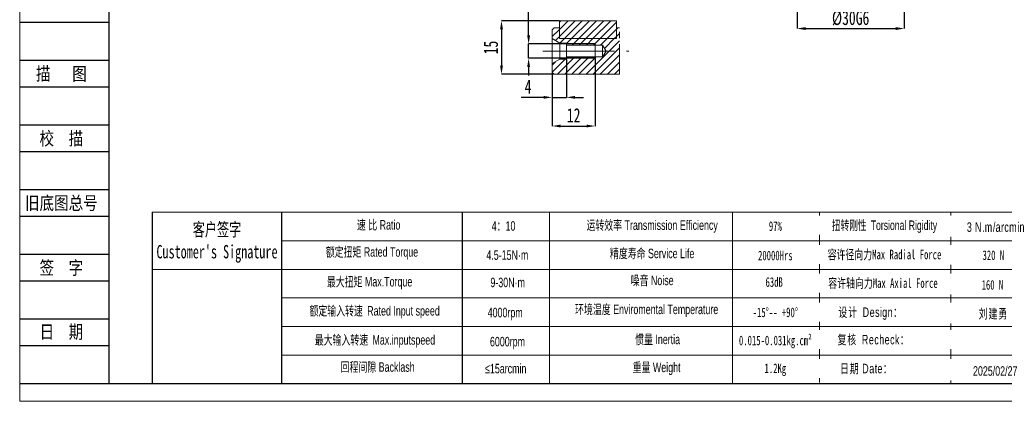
# Model space of a CAD drawing. Header units: millimetres. Extents: x 2127 to 2441, y 231 to 454.
# Tile 1 of 4: x 2127 to 2333, y 231 to 311. Entities that reach past the tile are written whole.
import ezdxf
from ezdxf.enums import TextEntityAlignment as Align

# ---------------------------------------------------------------- set-up
doc = ezdxf.new("R2010")
doc.units = ezdxf.units.MM
doc.linetypes.add('CENTERX2', pattern=[20.32, 12.7, -2.54, 2.54, -2.54])
doc.linetypes.add('PHANTOM', pattern=[12.7, 6.35, -1.27, 1.27, -1.27, 1.27, -1.27])
for name, color, linetype in [('2细线层', 4, 'Continuous'), ('6文字层', 3, 'Continuous'), ('7标注层', 4, 'Continuous')]:
    doc.layers.add(name, color=color, linetype=linetype)
doc.layers.add('SLD-0', color=7, linetype='Continuous', lineweight=18)
doc.layers.add('图框_外框线', color=7, linetype='Continuous', lineweight=18)
doc.styles.add('SLDTEXTSTYLE2', font='TXT', dxfattribs={"width": 0.7})
doc.styles.add('宋体', font='txt', dxfattribs={"width": 0.8})
doc.styles.add('标准', font='arial.ttf', dxfattribs={"width": 0.667})
doc.dimstyles.new('SLDDIMSTYLE12', dxfattribs={"dimtxt": 3, "dimasz": 1.8, "dimexe": 0, "dimexo": 0.0625, "dimgap": 0.75, "dimtad": 1, "dimlfac": 1.333333, "dimrnd": 1e-09, "dimzin": 12, "dimdsep": 46, "dimtxsty": 'SLDTEXTSTYLE2', "dimsah": 1, "dimcen": 0.09, "dimadec": 0, "dimazin": 3, "dimtfac": 1, "dimtmove": 0, "dimatfit": 0, "dimfxl": 1, "dimfrac": 2, "dimtolj": 1, "dimtzin": 12, "dimarcsym": 0})
doc.dimstyles.new('SLDDIMSTYLE13', dxfattribs={"dimtxt": 3, "dimasz": 1.8, "dimexe": 0, "dimexo": 0.0625, "dimgap": 0.75, "dimtad": 1, "dimlfac": 1.333333, "dimrnd": 1e-09, "dimzin": 12, "dimdsep": 46, "dimtxsty": 'SLDTEXTSTYLE2', "dimsah": 1, "dimcen": 0.09, "dimadec": 0, "dimazin": 3, "dimtfac": 1, "dimtofl": 0, "dimtmove": 0, "dimatfit": 3, "dimfxl": 1, "dimfrac": 2, "dimtolj": 1, "dimtzin": 12, "dimarcsym": 0})
doc.dimstyles.new('SLDDIMSTYLE7', dxfattribs={"dimtxt": 3, "dimasz": 1.8, "dimexe": 0, "dimexo": 0.0625, "dimgap": 0.75, "dimtad": 1, "dimlfac": 1.333333, "dimrnd": 1e-09, "dimzin": 12, "dimdsep": 46, "dimtxsty": 'SLDTEXTSTYLE2', "dimsah": 1, "dimcen": 0.09, "dimadec": 0, "dimazin": 3, "dimtfac": 1, "dimtofl": 0, "dimtmove": 0, "dimatfit": 3, "dimfxl": 1, "dimfrac": 2, "dimtolj": 1, "dimarcsym": 0})

# ---------------------------------------------------------------- blocks, each defined once
blk = doc.blocks.new('*D84')
at = {"layer": '6文字层', "color": 0, "lineweight": -2}
for p, q in [((2289.75, 322.09), (2289.75, 309.34)), ((2312.25, 322.09), (2312.25, 309.34)), ((2291.55, 309.34), (2310.45, 309.34))]:
    blk.add_line(p, q, dxfattribs=at)
at = {"layer": '6文字层', "color": 0}
for points in [[(2291.55, 309.64), (2291.55, 309.04), (2289.75, 309.34)], [(2310.45, 309.04), (2310.45, 309.64), (2312.25, 309.34)]]:
    blk.add_solid(points, dxfattribs=at)
at = {"layer": 'Defpoints', "color": 0}
for p in [(2289.75, 322.15), (2312.25, 322.15), (2312.25, 309.34)]:
    blk.add_point(p, dxfattribs=at)
at = {"layer": '6文字层', "color": 0, "insert": (2301, 313.09), "char_height": 3, "attachment_point": 2, "style": 'SLDTEXTSTYLE2'}
blk.add_mtext('\\A1;%%c30G6', dxfattribs=at)
blk = doc.blocks.new('SW_HATCH_0')
at = {"color": 0, "linetype": 'Continuous', "lineweight": 0}
for p, q in [((0, 0), (-1.5, -1.5)), ((0.32, 1.81), (0, 1.5)), ((1.81, 1.81), (0, 0)), ((3.31, 1.81), (0, -1.5)), ((4.81, 1.81), (1.06, -1.94)), ((6.3, 1.81), (2.55, -1.94)), ((7.8, 1.81), (4.05, -1.94)), ((9.3, 1.81), (5.55, -1.94)), ((10.79, 1.81), (7.04, -1.94)), ((12, 1.52), (8.54, -1.94)), ((12, 0.03), (10.04, -1.94)), ((12.29, 0.31), (12, 0.03)), ((0, -1.5), (-0.83, -2.32)), ((1.06, -1.94), (0.12, -2.87)), ((2.55, -1.94), (1.5, -2.99)), ((4.05, -1.94), (2.66, -3.32)), ((5.55, -1.94), (4.16, -3.32)), ((7.04, -1.94), (5.66, -3.32)), ((8.54, -1.94), (7.15, -3.32)), ((10.04, -1.94), (8.65, -3.32)), ((11.53, -1.94), (9.48, -3.99)), ((12, -1.47), (11.53, -1.94)), ((12.59, -0.88), (12, -1.47)), ((12.59, -2.38), (5.53, -9.44)), ((12.59, -3.88), (7.03, -9.44)), ((3.18, -5.8), (-0.46, -9.44)), ((4.68, -5.8), (1.04, -9.44)), ((1.68, -5.8), (1.5, -5.98)), ((6.18, -5.8), (2.54, -9.44)), ((7.67, -5.8), (4.03, -9.44)), ((12.59, -5.37), (8.52, -9.44)), ((1.23, -6.25), (-1.5, -8.98)), ((-0.79, -6.78), (-1.5, -7.49)), ((12.59, -6.87), (10.02, -9.44)), ((12.59, -8.37), (11.52, -9.44))]:
    blk.add_line(p, q, dxfattribs=at)
blk = doc.blocks.new('*D97')
at = {"layer": '6文字层', "color": 0, "lineweight": -2}
for p, q in [((2233.42, 307.9), (2233.42, 319.21)), ((2247.31, 306.1), (2233.42, 306.1)), ((2233.42, 303.1), (2233.42, 306.1)), ((2247.31, 303.1), (2233.42, 303.1)), ((2233.42, 301.3), (2233.42, 299.5))]:
    blk.add_line(p, q, dxfattribs=at)
at = {"layer": '6文字层', "color": 0}
for points in [[(2233.12, 307.9), (2233.72, 307.9), (2233.42, 306.1)], [(2233.72, 301.3), (2233.12, 301.3), (2233.42, 303.1)]]:
    blk.add_solid(points, dxfattribs=at)
at = {"layer": 'Defpoints', "color": 0}
for p in [(2233.42, 306.1), (2247.37, 306.1), (2247.37, 303.1)]:
    blk.add_point(p, dxfattribs=at)
at = {"layer": '6文字层', "color": 0, "insert": (2229.67, 316.71), "char_height": 3, "attachment_point": 2, "rotation": 90, "style": 'SLDTEXTSTYLE2'}
blk.add_mtext('\\A1;M4', dxfattribs=at)
blk = doc.blocks.new('*D98')
at = {"layer": '6文字层', "color": 0, "lineweight": -2}
for p, q in [((2241.37, 302.85), (2241.37, 294.89)), ((2238.37, 300.04), (2238.37, 294.89)), ((2236.57, 294.89), (2231.87, 294.89)), ((2238.37, 294.89), (2241.37, 294.89)), ((2243.17, 294.89), (2244.97, 294.89))]:
    blk.add_line(p, q, dxfattribs=at)
at = {"layer": '6文字层', "color": 0}
for points in [[(2236.57, 294.59), (2236.57, 295.19), (2238.37, 294.89)], [(2243.17, 295.19), (2243.17, 294.59), (2241.37, 294.89)]]:
    blk.add_solid(points, dxfattribs=at)
at = {"layer": 'Defpoints', "color": 0}
for p in [(2241.37, 302.92), (2238.37, 300.1), (2241.37, 294.89)]:
    blk.add_point(p, dxfattribs=at)
at = {"layer": '6文字层', "color": 0, "insert": (2233.32, 298.64), "char_height": 3, "attachment_point": 2, "style": 'SLDTEXTSTYLE2'}
blk.add_mtext('\\A1;4', dxfattribs=at)
blk = doc.blocks.new('*D99')
at = {"layer": '6文字层', "color": 0, "lineweight": -2}
for p, q in [((2247.37, 303.04), (2247.37, 288.87)), ((2238.37, 300.04), (2238.37, 288.87)), ((2240.17, 288.87), (2245.57, 288.87))]:
    blk.add_line(p, q, dxfattribs=at)
at = {"layer": '6文字层', "color": 0}
for points in [[(2240.17, 289.17), (2240.17, 288.57), (2238.37, 288.87)], [(2245.57, 288.57), (2245.57, 289.17), (2247.37, 288.87)]]:
    blk.add_solid(points, dxfattribs=at)
at = {"layer": 'Defpoints', "color": 0}
for p in [(2247.37, 303.1), (2238.37, 300.1), (2247.37, 288.87)]:
    blk.add_point(p, dxfattribs=at)
at = {"layer": '6文字层', "color": 0, "insert": (2242.87, 292.62), "char_height": 3, "attachment_point": 2, "style": 'SLDTEXTSTYLE2'}
blk.add_mtext('\\A1;12', dxfattribs=at)
blk = doc.blocks.new('*D100')
at = {"layer": '6文字层', "color": 0, "lineweight": -2}
for p, q in [((2239.81, 310.98), (2227.73, 310.98)), ((2227.73, 309.18), (2227.73, 301.53)), ((2238.69, 299.73), (2227.73, 299.73))]:
    blk.add_line(p, q, dxfattribs=at)
at = {"layer": '6文字层', "color": 0}
for points in [[(2228.03, 309.18), (2227.43, 309.18), (2227.73, 310.98)], [(2227.43, 301.53), (2228.03, 301.53), (2227.73, 299.73)]]:
    blk.add_solid(points, dxfattribs=at)
at = {"layer": 'Defpoints', "color": 0}
for p in [(2239.87, 310.98), (2227.73, 299.73), (2238.75, 299.73)]:
    blk.add_point(p, dxfattribs=at)
at = {"layer": '6文字层', "color": 0, "insert": (2223.98, 305.35), "char_height": 3, "attachment_point": 2, "rotation": 90, "style": 'SLDTEXTSTYLE2'}
blk.add_mtext('\\A1;15', dxfattribs=at)

msp = doc.modelspace()

# ---------------------------------------------------------------- linework, layer by layer
at = {"color": 7, "linetype": 'Continuous', "lineweight": 15}
for p, q in [((2239.874818, 310.979582), (2239.874818, 307.229582)), ((2251.874817, 310.979582), (2239.874818, 310.979582)), ((2251.874817, 307.229582), (2251.874817, 310.979582)), ((2238.374817, 309.104582), (2238.749815, 309.479582)), ((2238.374817, 307.231719), (2238.374817, 309.104582)), ((2239.874818, 309.479582), (2238.749815, 309.479582)), ((2239.874818, 309.479582), (2239.874818, 307.229582)), ((2252.463595, 309.479582), (2251.874817, 309.479582)), ((2251.874817, 307.229582), (2251.874817, 309.479582)), ((2240.002317, 306.292082), (2238.374817, 307.231719)), ((2238.374817, 301.977444), (2238.374817, 307.231719)), ((2251.874817, 307.229582), (2239.874818, 307.229582)), ((2241.374815, 306.292082), (2240.002317, 306.292082)), ((2240.002317, 302.917082), (2240.002317, 306.292082)), ((2241.374815, 305.842082), (2241.374815, 306.292082)), ((2241.374815, 305.842082), (2248.949817, 305.842082)), ((2241.374815, 305.842082), (2241.374815, 303.367082)), ((2248.949817, 305.842082), (2249.693382, 304.604582)), ((2248.949817, 305.842082), (2248.949817, 303.367082)), ((2249.693382, 304.604582), (2248.949817, 303.367082)), ((2238.374817, 301.977444), (2240.002317, 302.917082)), ((2238.374817, 300.104582), (2238.374817, 301.977444)), ((2240.002317, 302.917082), (2241.374815, 302.917082)), ((2241.374815, 302.917082), (2241.374815, 303.367082)), ((2248.949817, 303.367082), (2241.374815, 303.367082)), ((2238.749815, 299.729582), (2238.374817, 300.104582)), ((2238.749815, 299.729582), (2252.463595, 299.729582))]:
    msp.add_line(p, q, dxfattribs=at)
at = {"color": 7, "linetype": 'PHANTOM', "lineweight": 0}
msp.add_line((2252.463595, 299.729582), (2252.463595, 309.479582), dxfattribs=at)
for p, q in [((2181.54532, 270.768467), (2181.54532, 234.801958)), ((2219.508943, 270.768467), (2219.508943, 234.801958))]:
    msp.add_line(p, q)
at = {"layer": '2细线层'}
for p, q in [((2126.650343, 310.682923), (2145.348777, 310.682923)), ((2126.650343, 302.696101), (2145.348777, 302.696101)), ((2126.650343, 297.105325), (2145.348777, 297.105325)), ((2126.650343, 289.118502), (2145.348777, 289.118502)), ((2126.650343, 283.527726), (2145.348777, 283.527726)), ((2126.650343, 275.540903), (2145.348777, 275.540903)), ((2126.650343, 269.950127), (2145.348777, 269.950127)), ((2126.650343, 261.963305), (2145.348777, 261.963305)), ((2126.650343, 256.372529), (2145.348777, 256.372529)), ((2126.650343, 248.385706), (2145.348777, 248.385706)), ((2126.650343, 242.79493), (2145.348777, 242.79493)), ((2126.650343, 234.808107), (2145.348777, 234.808107))]:
    msp.add_line(p, q, dxfattribs=at)
at = {"layer": '7标注层', "color": 0}
msp.add_line((2154.414208, 270.768467), (2154.414208, 234.808107), dxfattribs=at)
at = {"layer": 'SLD-0'}
for p, q in [((2241.374815, 306.104582), (2247.374816, 306.104582)), ((2247.374816, 303.104582), (2247.374816, 306.104582)), ((2241.374815, 303.104582), (2247.374816, 303.104582)), ((2237.800486, 270.768467), (2237.800486, 234.812198)), ((2276.221347, 270.768467), (2276.221347, 234.808107))]:
    msp.add_line(p, q, dxfattribs=at)
at = {"layer": 'SLD-0', "linetype": 'CENTERX2', "lineweight": 0}
for q in [(2236.374817, 304.604582), (2254.463595, 304.604582)]:
    msp.add_line((2238.749815, 304.604582), q, dxfattribs=at)
at = {"layer": '图框_外框线'}
for p, q in [((2154.414208, 270.768467), (2437.525613, 270.768467)), ((2294.449299, 270.768467), (2294.449299, 235.007575)), ((2322.012646, 270.768467), (2322.012646, 234.808107)), ((2181.54532, 264.768467), (2340.659746, 264.768467)), ((2154.414208, 258.768467), (2437.525613, 258.768467)), ((2181.54532, 252.768467), (2437.525613, 252.768467)), ((2181.54532, 246.768467), (2437.525613, 246.768467)), ((2181.54532, 240.768467), (2437.525613, 240.768467))]:
    msp.add_line(p, q, dxfattribs=at)
at = {"layer": '图框_外框线', "color": 3}
msp.add_lwpolyline([(2126.619493, 231.062251), (2441.27147, 231.062251), (2441.27147, 453.566149), (2126.619493, 453.566149)], close=True, dxfattribs=at)
at = {"layer": '图框_外框线', "color": 3, "lineweight": 25}
msp.add_lwpolyline([(2145.348777, 234.808107), (2437.525613, 234.808107), (2437.525613, 449.820292), (2145.348777, 449.820292)], close=True, dxfattribs=at)

# ---------------------------------------------------------------- block references
at = {"color": 7, "linetype": 'Continuous', "lineweight": 0}
msp.add_blockref('SW_HATCH_0', (2239.874818, 309.165734), dxfattribs=at)

# ---------------------------------------------------------------- texts
at = {"layer": '6文字层', "color": 3, "style": '宋体', "width": 0.8}
for s, p in [('描   图', (2135.365249, 299.900713)), ('校  描', (2135.365249, 286.323114)), ('旧底图总号', (2135.365249, 272.745515)), ('签  字', (2135.365249, 259.167917)), ('日  期', (2135.370229, 245.670031))]:
    msp.add_text(s, height=2.795388, dxfattribs=at).set_placement(p, align=Align.MIDDLE)
at = {"layer": 'SLD-0', "color": 1, "attachment_point": 2, "style": '标准'}
for s, insert, char_height, width in [("{\\fSimSun|b1|i0|c134|p2;客户签字\\PCustomer's Signature}", (2168.026529, 268.548421), 2.8, 34.8322887), ('速 比 Ratio', (2201.949626, 269.118638), 2, 16.34182132), ('4{\\fSimSun|b0|i0|c134|p2;：}10', (2228.160641, 268.887954), 2, 8.50358201), ('运转效率 Transmission Efficiency', (2259.342746, 269.057173), 2, 33.98710636), ('{\\fSimSun|b1|i0|c134|p2;97%}', (2285.194593, 268.852935), 2, 25.57736869), ('{\\fSimSun|b0|i0|c134|p2;额定扭矩} Rated Torque', (2200.543816, 263.429067), 2, 22.45764948), ('4.5-15N·m', (2228.953877, 262.773181), 2, 8.50358201), ('精度寿命 Service Life', (2259.342746, 263.113255), 2, 33.98710636), ('{\\fSimSun|b1|i0|c134|p2;20000Hrs}', (2285.194593, 262.688714), 2, 25.57736869), ('{\\fSimSun|b0|i0|c134|p2;最大扭矩} Max.Torque', (2200.051783, 257.177562), 2, 25.83185336), ('9-30N·m', (2229.024847, 257.028317), 2, 8.50358201), ('噪音 Noise', (2259.342746, 257.455794), 2, 33.98710636), ('{\\fSimSun|b1|i0|c134|p2;63dB}', (2284.9483, 257.106003), 2, 25.57736869), ('{\\fSimSun|b0|i0|c134|p2;额定输入转速 }Rated Input speed', (2201.10614, 251.066538), 2, 36.79814638), ('4000rpm', (2228.506552, 250.702732), 2, 8.50358201), ('环境温度 Enviromental Temperature', (2258.19614, 251.368649), 2, 33.98710636), ('{\\fSimSun|b1|i0|c134|p2;-15%%D-- +90%%D}', (2285.194593, 250.745749), 2, 25.57736869), ('{\\fSimSun|b0|i0|c134|p2;最大输入转速 }Max.inputspeed ', (2201.176431, 244.955518), 2, 33.84569247), ('6000rpm', (2228.983875, 244.595888), 2, 15.34887561), ('惯量 Inertia', (2260.489358, 245.066666), 2, 33.98710636), ('{\\fSimSun|b1|i0|c134|p2;0.015-0.031kg.cm²}', (2285.194593, 244.84908), 2, 25.57736869), ('回程间隙 Backlash', (2201.738755, 239.265947), 2, 16.34182132), ('≤15arcmin ', (2228.618154, 238.934611), 2, 8.50358201), ('重量 Weight', (2260.274373, 239.194365), 2, 33.98710636), ('{\\fSimSun|b1|i0|c134|p2;1.2Kg}', (2285.194593, 239.000536), 2, 25.57736869)]:
    msp.add_mtext(s, dxfattribs=dict(at, insert=insert, char_height=char_height, width=width))

# ---------------------------------------------------------------- dimensions: what is measured, and where the dimension line sits
at = {"layer": '6文字层'}
dim = msp.add_linear_dim(base=(2312.249816, 309.33523), p1=(2289.749816, 322.150973), p2=(2312.249816, 322.150973), text='%%c<>G6', dimstyle='SLDDIMSTYLE7', dxfattribs=at)
dim.commit()
dim.dimension.update_dxf_attribs({"geometry": '*D84', "text_midpoint": (2300.999816, 309.33523), "dimtype": 160})
dim = msp.add_linear_dim(base=(2233.419101, 306.104582), p1=(2247.374816, 303.104582), p2=(2247.374816, 306.104582), angle=90, text='M<>', dimstyle='SLDDIMSTYLE12', dxfattribs=at)
dim.commit()
dim.dimension.update_dxf_attribs({"geometry": '*D97', "text_midpoint": (2233.419101, 316.708551), "dimtype": 160})
dim = msp.add_linear_dim(base=(2227.734943, 299.729582), p1=(2239.874816, 310.979582), p2=(2238.749815, 299.729582), angle=90, dimstyle='SLDDIMSTYLE13', dxfattribs=at)
dim.commit()
dim.dimension.update_dxf_attribs({"geometry": '*D100', "text_midpoint": (2227.734943, 305.354582), "dimtype": 160})
for base, p2, dimstyle, picture, middle in [((2241.374816, 294.890239), (2241.374816, 302.917082), 'SLDDIMSTYLE12', '*D98', (2233.324816, 294.890239)), ((2247.374816, 288.866823), (2247.374816, 303.104582), 'SLDDIMSTYLE13', '*D99', (2242.874816, 288.866823))]:
    dim = msp.add_linear_dim(base=base, p1=(2238.374816, 300.104582), p2=p2, dimstyle=dimstyle, dxfattribs=at)
    dim.commit()
    dim.dimension.update_dxf_attribs({"geometry": picture, "text_midpoint": middle, "dimtype": 160})

# ---------------------------------------------------------------- next in the draw order: texts
at = {"layer": 'SLD-0', "color": 1, "char_height": 2, "width": 33.98710636, "attachment_point": 2, "style": '标准', "bg_fill": 2}
for s, insert in [('{\\T1.1;3 N.m/arcmin}', (2331.483227, 268.649743)), ('{\\f宋体|b0|i0|c134|p2;容许径向力Max Radial Force}', (2308.107502, 262.887814)), ('{\\fSimSun|b0|i0|c134|p2;\\T1.1;设计 \\fArial|b0|i0|c0|p34;Design\\fSimSun|b0|i0|c134|p2;：}', (2305.182493, 250.773616)), ('{\\fSimSun|b0|i0|c134|p2;\\T1.1;复核 \\fArial|b0|i0|c0|p34;Recheck\\fSimSun|b0|i0|c134|p2;：}', (2305.813056, 245.01754)), ('{\\T1.1;日期 Date：}', (2304.285172, 238.944639)), ('2025/02/27', (2331.337557, 238.435174))]:
    msp.add_mtext(s, dxfattribs=dict(at, insert=insert))

# ---------------------------------------------------------------- next in the draw order: texts
for s, insert in [('{\\f宋体|b0|i0|c134|p2;\\W0.65;扭转刚性 \\fArial|b0|i0|c0|p34;Torsional Rigidity}', (2308.099318, 269.034719)), ('{\\fSimSun|b1|i0|c134|p2;320 N}', (2330.945957, 262.746426)), ('{\\f宋体|b0|i0|c134|p2;容许轴向力Max Axial Force}', (2307.781671, 256.892118)), ('{\\fSimSun|b0|i0|c134|p2;\\T1.1;刘建勇 }', (2330.95583, 250.454132))]:
    msp.add_mtext(s, dxfattribs=dict(at, insert=insert))

# ---------------------------------------------------------------- next in the draw order: texts
at = {"layer": 'SLD-0', "color": 1, "insert": (2330.751746, 256.518918), "char_height": 2, "width": 33.98710636, "attachment_point": 2, "style": '标准', "bg_fill": 2}
msp.add_mtext('{\\fSimSun|b1|i0|c134|p2;160 N}', dxfattribs=at)

doc.saveas('drawing.dxf')
